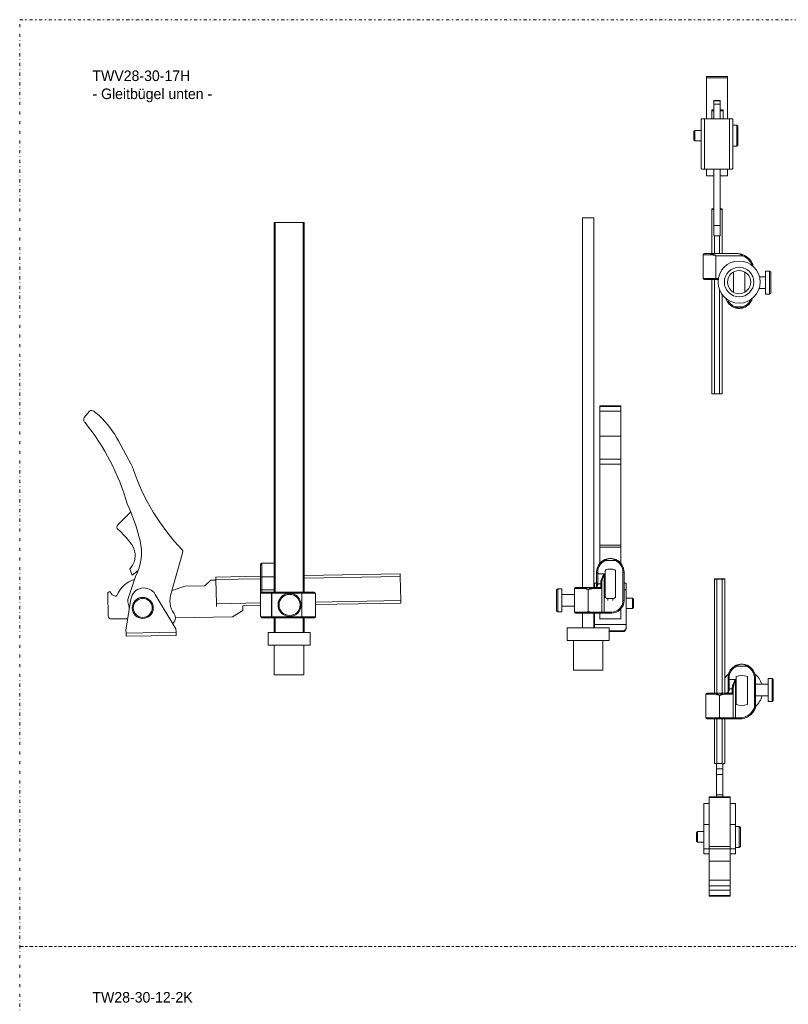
# Model space of a CAD drawing. Header units: millimetres. Extents: x -48 to 1376, y -71 to 1988.
# Tile 3 of 5: x -48 to 682, y 1053 to 1988. Entities that reach past the tile are written whole.
import ezdxf

# ---------------------------------------------------------------- set-up
doc = ezdxf.new("R2010")
doc.units = ezdxf.units.MM
doc.header["$MEASUREMENT"] = 0
doc.linetypes.add('DASHEDDOT', pattern=[9.2, 3, -3, 0.2, -3])
for name, color, linetype, true_color in [('Default', 7, 'Continuous', 0xffffff), ('sichtbar', 7, 'Continuous', 0xffffff), ('Tangente', 7, 'Continuous', 0xffffff)]:
    doc.layers.add(name, color=color, linetype=linetype, true_color=true_color)
doc.styles.add('VX Simplex Roman', font='txt', dxfattribs={"height": 0.2})

msp = doc.modelspace()

# ---------------------------------------------------------------- linework, layer by layer
at = {"layer": 'Default', "color": 7, "linetype": 'DASHEDDOT', "lineweight": 5, "true_color": 0xffffff}
for p, q in [((-48.22, 1987.57), (1375.63, 1987.57)), ((-48.22, -71.22), (-48.22, 1987.57)), ((-48.22, 1108.28), (1375.63, 1108.28)), ((1123.66, 1108.28), (-48.22, 1108.28))]:
    msp.add_line(p, q, dxfattribs=at)
at = {"layer": 'sichtbar', "color": 1, "linetype": 'Continuous', "lineweight": 5, "true_color": 0xff0000}
for p, q in [((623.83, 1933.67), (603.83, 1933.67)), ((603.83, 1933.67), (603.83, 1932.3)), ((603.83, 1932.3), (603.83, 1893.48)), ((623.83, 1932.3), (603.83, 1932.3)), ((623.83, 1933.67), (623.83, 1932.3)), ((623.83, 1932.3), (623.83, 1893.48)), ((616.83, 1910.8), (610.83, 1910.8)), ((610.83, 1910.8), (610.83, 1910.44)), ((610.83, 1910.44), (610.83, 1907.38)), ((610.83, 1907.38), (610.83, 1893.48)), ((616.83, 1910.8), (616.83, 1910.44)), ((616.83, 1910.44), (616.83, 1907.38)), ((616.83, 1907.38), (616.83, 1893.48)), ((608.83, 1902.01), (610.83, 1902.01)), ((608.83, 1902.01), (608.83, 1901.01)), ((608.83, 1901.01), (608.83, 1893.48)), ((616.83, 1902.01), (619.83, 1902.01)), ((619.83, 1902.01), (619.83, 1901.01)), ((619.83, 1901.01), (619.83, 1893.48)), ((598.83, 1893.48), (598.83, 1893.44)), ((628.83, 1893.48), (598.83, 1893.48)), ((598.83, 1893.44), (598.83, 1845.94)), ((625.83, 1893.38), (601.83, 1893.38)), ((628.83, 1893.48), (628.83, 1893.44)), ((628.83, 1893.44), (628.83, 1845.94)), ((632.53, 1887.56), (628.83, 1887.56)), ((632.53, 1887.56), (633.53, 1886.56)), ((632.53, 1887.56), (632.53, 1867.56)), ((592.83, 1882.56), (591.83, 1881.56)), ((591.83, 1881.56), (591.83, 1873.56)), ((598.83, 1882.56), (592.83, 1882.56)), ((592.83, 1882.56), (592.83, 1872.56)), ((633.53, 1886.56), (633.53, 1868.56)), ((591.83, 1873.56), (592.83, 1872.56)), ((598.83, 1872.56), (592.83, 1872.56)), ((633.53, 1868.56), (632.53, 1867.56)), ((632.53, 1867.56), (628.83, 1867.56)), ((625.83, 1845.89), (601.83, 1845.89)), ((603.83, 1845.89), (603.83, 1839.59)), ((610.83, 1845.89), (610.83, 1792.4)), ((616.83, 1845.89), (616.83, 1792.4)), ((623.83, 1845.89), (623.83, 1839.59)), ((603.83, 1839.59), (603.83, 1839.51)), ((610.83, 1839.51), (603.83, 1839.51)), ((623.83, 1839.51), (616.83, 1839.51)), ((623.83, 1839.59), (623.83, 1839.51)), ((608.83, 1808.02), (608.83, 1807.62)), ((608.83, 1807.62), (608.83, 1765.63)), ((618.83, 1808.02), (618.83, 1807.62)), ((618.83, 1807.62), (618.83, 1765.63)), ((193.25, 1444.57), (193.25, 1795.07)), ((193.25, 1795.07), (194.29, 1795.07)), ((194.29, 1795.07), (220.82, 1795.07)), ((194.29, 1444.57), (194.29, 1795.07)), ((220.82, 1444.57), (220.82, 1795.07)), ((220.82, 1795.07), (221.86, 1795.07)), ((221.86, 1444.57), (221.86, 1795.07)), ((486.22, 1448.95), (486.22, 1799.45)), ((486.22, 1799.45), (496.95, 1799.45)), ((496.95, 1448.95), (496.95, 1799.45)), ((610.83, 1792.4), (610.83, 1782.5)), ((616.83, 1792.4), (610.83, 1792.4)), ((616.83, 1792.4), (616.83, 1782.5)), ((616.83, 1782.5), (610.83, 1782.5)), ((601.83, 1765.63), (608.25, 1765.63)), ((632.83, 1765.63), (608.25, 1765.63)), ((600.83, 1764.63), (600.83, 1742.13)), ((629.46, 1729.03), (629.46, 1748.24)), ((640.19, 1748.23), (640.19, 1729.03)), ((647.83, 1753.83), (647.83, 1755.02)), ((659.83, 1749.12), (663.83, 1749.12)), ((659.83, 1749.12), (659.83, 1727.12)), ((663.83, 1749.12), (664.83, 1748.12)), ((663.83, 1727.12), (663.83, 1749.12)), ((664.83, 1728.12), (664.83, 1748.12)), ((601.83, 1741.13), (612.83, 1741.13)), ((608.83, 1741.13), (608.83, 1632.65)), ((612.83, 1741.13), (614.99, 1741.13)), ((659.83, 1743.62), (654.2, 1743.62)), ((659.83, 1732.62), (653.9, 1732.62)), ((618.83, 1726.63), (618.83, 1632.65)), ((659.83, 1727.12), (663.83, 1727.12)), ((664.83, 1728.12), (663.83, 1727.12)), ((616.33, 1632.6), (611.33, 1632.6)), ((18.04, 1616.26), (12.98, 1610.1)), ((27.56, 1611.85), (22.3, 1616.09)), ((502.58, 1621.13), (522.58, 1621.13)), ((502.58, 1620.47), (502.58, 1621.13)), ((502.58, 1616.23), (502.58, 1620.47)), ((502.58, 1620.47), (522.58, 1620.47)), ((502.58, 1592.44), (502.58, 1616.23)), ((502.58, 1616.23), (522.58, 1616.23)), ((522.58, 1620.47), (522.58, 1621.13)), ((522.58, 1616.23), (522.58, 1620.47)), ((522.58, 1592.44), (522.58, 1616.23)), ((502.58, 1570.74), (502.58, 1592.44)), ((522.58, 1570.74), (522.58, 1592.44)), ((57.32, 1566.35), (45.53, 1588.06)), ((502.58, 1565.9), (502.58, 1570.74)), ((522.58, 1565.9), (522.58, 1570.74)), ((502.58, 1488.91), (502.58, 1565.9)), ((522.58, 1488.91), (522.58, 1565.9)), ((57.23, 1520.67), (45.04, 1508.33)), ((502.58, 1486.99), (502.58, 1488.91)), ((502.58, 1471.78), (502.58, 1486.99)), ((522.58, 1486.99), (522.58, 1488.91)), ((522.58, 1471.78), (522.58, 1486.99)), ((95.12, 1441.23), (106.6, 1482.61)), ((180.55, 1459.09), (180.55, 1470.45)), ((181.1, 1471.82), (181.02, 1471.73)), ((181.79, 1472.09), (193.25, 1472.09)), ((61.87, 1459.42), (54.88, 1438.53)), ((56.33, 1466.5), (58.64, 1460.66)), ((58.64, 1460.66), (64.4, 1465.14)), ((180.55, 1459.56), (138.12, 1458.82)), ((138.17, 1456.32), (138.12, 1458.82)), ((180.55, 1446.57), (180.55, 1459.09)), ((313.1, 1461.87), (221.86, 1460.28)), ((313.14, 1459.37), (313.1, 1461.87)), ((313.54, 1436.49), (313.14, 1459.37)), ((499.58, 1461.95), (499.58, 1463.47)), ((499.58, 1451.68), (499.58, 1461.95)), ((507.58, 1440.87), (507.58, 1463.76)), ((510.08, 1466.26), (515.08, 1466.26)), ((517.58, 1440.87), (517.58, 1463.76)), ((525.58, 1463.47), (525.58, 1436.45)), ((108.66, 1450.23), (96.46, 1446.03)), ((127.71, 1450.56), (108.66, 1450.23)), ((133.17, 1455.84), (127.71, 1450.56)), ((138.17, 1455.84), (133.17, 1455.84)), ((138.17, 1456.32), (138.57, 1433.44)), ((478.58, 1425.45), (478.58, 1447.95)), ((486.78, 1448.95), (479.58, 1448.95)), ((486.78, 1448.95), (496.38, 1448.95)), ((503.58, 1448.95), (496.38, 1448.95)), ((497.58, 1452.83), (499.58, 1452.83)), ((497.58, 1448.95), (497.58, 1452.83)), ((499.58, 1450.95), (499.58, 1451.68)), ((504.58, 1453.29), (504.58, 1451.68)), ((504.58, 1451.68), (504.58, 1447.95)), ((504.58, 1425.45), (504.58, 1447.95)), ((525.58, 1452.83), (527.58, 1452.83)), ((527.58, 1446.76), (527.58, 1452.83)), ((611.33, 1457.14), (611.33, 1456.74)), ((611.33, 1456.74), (611.33, 1348.66)), ((618.83, 1457.19), (613.83, 1457.19)), ((618.83, 1456.7), (613.83, 1456.7)), ((621.33, 1457.14), (621.33, 1456.74)), ((621.33, 1456.74), (621.33, 1348.66)), ((35.38, 1442.95), (35.75, 1421.96)), ((39.64, 1441.97), (37.45, 1444.99)), ((42.63, 1440.64), (39.64, 1441.97)), ((100.19, 1409.51), (80.44, 1442.38)), ((180.55, 1443.57), (180.55, 1446.57)), ((180.55, 1443.57), (180.55, 1422.07)), ((191.17, 1444.57), (181.55, 1444.57)), ((219.58, 1444.57), (191.17, 1444.57)), ((230.58, 1444.57), (219.58, 1444.57)), ((232.58, 1442.62), (232.58, 1442.59)), ((232.58, 1421.3), (232.58, 1442.59)), ((462.58, 1447.69), (461.58, 1446.69)), ((461.58, 1446.69), (461.58, 1436.7)), ((466.58, 1447.69), (462.58, 1447.69)), ((462.58, 1447.69), (462.58, 1436.7)), ((466.58, 1436.7), (466.58, 1447.69)), ((466.58, 1442.2), (478.58, 1442.2)), ((507.58, 1438.98), (507.58, 1440.87)), ((517.58, 1438.98), (517.58, 1440.87)), ((527.58, 1413.89), (527.58, 1446.76)), ((527.58, 1438.84), (533.58, 1438.84)), ((533.58, 1438.84), (534.58, 1437.84)), ((533.58, 1433.84), (533.58, 1438.84)), ((57.38, 1437.9), (52.7, 1408.38)), ((54.68, 1434.14), (55.64, 1430.11)), ((95.06, 1430.77), (94.99, 1431.04)), ((138.57, 1433.44), (138.61, 1430.99)), ((163.68, 1431.37), (180.55, 1431.67)), ((163.68, 1426.96), (163.68, 1431.42)), ((232.58, 1432.58), (313.58, 1433.99)), ((313.54, 1436.49), (313.58, 1433.99)), ((461.58, 1436.7), (461.58, 1426.7)), ((462.58, 1436.7), (462.58, 1425.7)), ((466.58, 1425.7), (466.58, 1436.7)), ((466.58, 1431.2), (478.58, 1431.2)), ((510.08, 1438.37), (515.08, 1438.37)), ((533.58, 1428.84), (533.58, 1433.84)), ((533.58, 1428.84), (534.58, 1429.84)), ((534.58, 1433.84), (534.58, 1437.84)), ((534.58, 1429.84), (534.58, 1433.84)), ((99.57, 1420.07), (153.78, 1421.02)), ((153.78, 1421.02), (163.68, 1426.96)), ((191.17, 1420.07), (182.55, 1420.07)), ((219.58, 1420.07), (191.17, 1420.07)), ((193.25, 1406.07), (193.25, 1420.07)), ((194.29, 1406.07), (194.29, 1420.07)), ((230.94, 1420.07), (219.58, 1420.07)), ((220.82, 1406.07), (220.82, 1420.07)), ((221.86, 1406.07), (221.86, 1420.07)), ((462.58, 1425.7), (461.58, 1426.7)), ((466.58, 1425.7), (462.58, 1425.7)), ((487.71, 1424.45), (479.58, 1424.45)), ((486.22, 1410.45), (486.22, 1424.45)), ((487.71, 1424.45), (495.46, 1424.45)), ((503.58, 1424.45), (495.46, 1424.45)), ((496.95, 1410.45), (496.95, 1424.45)), ((496.95, 1423.84), (497.58, 1423.84)), ((497.58, 1413.89), (497.58, 1424.45)), ((502.58, 1419.02), (502.58, 1424.45)), ((506.58, 1424.45), (503.58, 1424.45)), ((513.58, 1424.45), (506.58, 1424.45)), ((515.58, 1424.45), (515.58, 1424.62)), ((522.58, 1419.02), (522.58, 1428.51)), ((527.58, 1428.84), (533.58, 1428.84)), ((38.8, 1419.01), (54.43, 1419.28)), ((97.14, 1414.58), (97.32, 1414.64)), ((497.58, 1410.85), (497.58, 1413.89)), ((497.58, 1413.89), (527.58, 1413.89)), ((497.58, 1410.45), (497.58, 1410.85)), ((502.58, 1418.96), (502.58, 1419.02)), ((502.58, 1419.02), (522.58, 1419.02)), ((522.58, 1418.96), (522.58, 1419.02)), ((527.58, 1410.85), (527.58, 1413.89)), ((527.58, 1410.03), (527.58, 1410.85)), ((52.7, 1408.38), (52.75, 1405.64)), ((52.75, 1405.64), (52.8, 1402.64)), ((52.8, 1402.64), (100.3, 1403.47)), ((100.24, 1406.47), (100.19, 1409.51)), ((100.24, 1406.47), (100.3, 1403.47)), ((187.55, 1406.07), (187.55, 1394.07)), ((187.55, 1406.07), (227.55, 1406.07)), ((227.55, 1406.07), (227.55, 1394.07)), ((471.58, 1410.45), (471.58, 1398.45)), ((471.58, 1410.45), (491.58, 1410.45)), ((491.58, 1410.45), (511.58, 1410.45)), ((511.58, 1410.45), (511.58, 1398.45)), ((511.58, 1407.85), (524.58, 1407.85)), ((511.58, 1407.03), (524.58, 1407.03)), ((187.55, 1394.07), (227.55, 1394.07)), ((193.55, 1394.07), (193.55, 1366.07)), ((221.55, 1394.07), (221.55, 1366.07)), ((471.58, 1398.45), (491.58, 1398.45)), ((477.58, 1398.45), (477.58, 1370.45)), ((491.58, 1398.45), (511.58, 1398.45)), ((505.58, 1398.45), (505.58, 1370.45)), ((193.55, 1366.07), (221.55, 1366.07)), ((477.58, 1370.45), (491.58, 1370.45)), ((491.58, 1370.45), (505.58, 1370.45)), ((631.96, 1364.42), (631.96, 1337.89)), ((642.69, 1337.89), (642.69, 1364.42)), ((624.33, 1361.66), (624.33, 1363.18)), ((624.33, 1352.14), (624.33, 1361.66)), ((650.33, 1363.18), (650.33, 1334.77)), ((662.33, 1357.17), (650.33, 1357.17)), ((662.33, 1362.67), (662.33, 1340.67)), ((662.33, 1362.67), (666.33, 1362.67)), ((666.33, 1340.67), (666.33, 1362.67)), ((667.33, 1361.67), (666.33, 1362.67)), ((667.33, 1341.67), (667.33, 1361.67)), ((603.33, 1325.16), (603.33, 1347.66)), ((611.53, 1348.66), (604.33, 1348.66)), ((621.13, 1348.66), (611.53, 1348.66)), ((628.33, 1348.66), (621.13, 1348.66)), ((624.33, 1350.66), (624.33, 1352.14)), ((629.33, 1352.99), (629.33, 1352.14)), ((629.33, 1352.14), (629.33, 1347.66)), ((629.33, 1325.16), (629.33, 1347.66)), ((662.33, 1346.17), (650.33, 1346.17)), ((662.33, 1340.67), (666.33, 1340.67)), ((666.33, 1340.67), (667.33, 1341.67)), ((612.45, 1324.16), (604.33, 1324.16)), ((611.33, 1324.16), (611.33, 1281.77)), ((620.2, 1324.16), (612.45, 1324.16)), ((628.33, 1324.16), (620.2, 1324.16)), ((621.33, 1324.16), (621.33, 1281.77)), ((631.33, 1324.16), (628.33, 1324.16)), ((635.33, 1324.16), (631.33, 1324.16)), ((613.33, 1281.73), (613.33, 1276.78)), ((618.83, 1281.73), (613.83, 1281.73)), ((619.33, 1281.73), (619.33, 1276.78)), ((613.33, 1276.78), (613.33, 1271.31)), ((619.33, 1276.78), (613.33, 1276.78)), ((613.33, 1271.31), (613.33, 1252.26)), ((619.33, 1271.31), (613.33, 1271.31)), ((619.33, 1276.78), (619.33, 1271.31)), ((619.33, 1271.31), (619.33, 1252.26)), ((613.33, 1252.26), (613.33, 1250.28)), ((619.33, 1252.26), (613.33, 1252.26)), ((619.33, 1252.26), (619.33, 1250.28)), ((601.33, 1243.85), (601.33, 1243.79)), ((601.33, 1243.79), (601.33, 1224.04)), ((606.33, 1243.79), (601.33, 1243.79)), ((606.33, 1243.9), (604.33, 1243.9)), ((626.33, 1250.28), (606.33, 1250.28)), ((606.33, 1250.28), (606.33, 1249.72)), ((606.33, 1249.72), (606.33, 1203.03)), ((626.33, 1250.28), (626.33, 1249.72)), ((626.33, 1249.72), (626.33, 1203.03)), ((628.33, 1243.9), (626.33, 1243.9)), ((631.33, 1243.79), (626.33, 1243.79)), ((631.33, 1243.85), (631.33, 1243.79)), ((631.33, 1243.79), (631.33, 1224.04)), ((601.33, 1224.04), (601.33, 1200.98)), ((631.33, 1224.04), (631.33, 1200.98)), ((594.33, 1216.23), (595.33, 1217.23)), ((594.33, 1216.23), (594.33, 1208.23)), ((595.33, 1217.23), (595.33, 1207.23)), ((601.33, 1217.23), (595.33, 1217.23)), ((635.03, 1222.23), (631.33, 1222.23)), ((635.03, 1222.23), (635.03, 1202.23)), ((636.03, 1221.23), (635.03, 1222.23)), ((636.03, 1221.23), (636.03, 1203.23)), ((595.33, 1207.23), (594.33, 1208.23)), ((601.33, 1207.23), (595.33, 1207.23)), ((601.33, 1200.98), (601.33, 1196.31)), ((606.33, 1196.31), (601.33, 1196.31)), ((606.33, 1203.03), (606.33, 1200.92)), ((606.33, 1200.92), (606.33, 1189.14)), ((626.33, 1203.03), (626.33, 1200.92)), ((626.33, 1200.92), (626.33, 1189.14)), ((631.33, 1196.31), (626.33, 1196.31)), ((635.03, 1202.23), (631.33, 1202.23)), ((631.33, 1200.98), (631.33, 1196.31)), ((635.03, 1202.23), (636.03, 1203.23)), ((606.33, 1189.14), (606.33, 1171.16)), ((626.33, 1189.14), (626.33, 1171.16)), ((606.33, 1171.16), (606.33, 1165.9)), ((626.33, 1171.16), (606.33, 1171.16)), ((626.33, 1171.16), (626.33, 1165.9)), ((606.33, 1165.9), (606.33, 1161.65)), ((626.33, 1165.9), (606.33, 1165.9)), ((606.33, 1161.65), (606.33, 1156.59)), ((626.33, 1161.65), (606.33, 1161.65)), ((626.33, 1165.9), (626.33, 1161.65)), ((626.33, 1161.65), (626.33, 1156.59)), ((606.33, 1156.59), (606.33, 1156.12)), ((626.33, 1156.59), (606.33, 1156.59)), ((626.33, 1156.12), (606.33, 1156.12)), ((626.33, 1156.59), (626.33, 1156.12))]:
    msp.add_line(p, q, dxfattribs=at)
for centre, radius in [((634.83, 1738.63), 20), ((634.83, 1738.63), 14), ((634.83, 1738.63), 11), ((68.62, 1429.46), 10), ((208.07, 1432.32), 11), ((208.07, 1432.32), 10), ((68.62, 1429.46), 9)]:
    msp.add_circle(centre, radius, dxfattribs=at)
for centre, radius, start, end in [((598.84, 1893.44), 0.0106, 180, 267.44948), ((600.21, 1924.13), 30.73, 267.44948, 268.91992), ((601.12, 1972.74), 79.35, 268.91992, 269.56304), ((601.83, 2065.28), 171.89, 269.56304, 270), ((625.83, 2065.28), 171.89, 270, 270.46425), ((626.64, 1965), 71.61, 270.46425, 271.18351), ((627.59, 1919.28), 25.88, 271.18351, 272.75305), ((598.84, 1845.94), 0.0106, 180, 267.44948), ((600.21, 1876.64), 30.73, 267.44948, 268.91992), ((601.12, 1925.24), 79.35, 268.91992, 269.56304), ((601.83, 2017.78), 171.89, 269.56304, 270), ((625.83, 2017.78), 171.89, 270, 270.46425), ((626.64, 1917.51), 71.61, 270.46425, 271.18351), ((627.59, 1871.79), 25.88, 271.18351, 272.75305), ((609.69, 1791.94), 16.1, 91.36703, 93.08464), ((609.69, 1823.7), 16.1, 266.91536, 268.63297), ((610.39, 1762.99), 45.07, 90.64141, 91.36703), ((610.39, 1852.66), 45.07, 268.63297, 269.35859), ((611.27, 1683.96), 124.11, 90.20411, 90.64141), ((611.27, 1931.69), 124.11, 269.35859, 269.79589), ((616.39, 1683.96), 124.11, 89.35859, 89.79589), ((616.39, 1931.69), 124.11, 270.20411, 270.64141), ((617.27, 1762.99), 45.07, 88.63297, 89.35859), ((617.27, 1852.66), 45.07, 270.64141, 271.36703), ((617.96, 1791.94), 16.1, 86.91536, 88.63297), ((617.96, 1823.7), 16.1, 271.36703, 273.08464), ((601.83, 1764.63), 1, 90, 180), ((632.83, 1749.64), 15.99, 79.48026, 90.00108), ((632.82, 1749.61), 16.02, 68.96958, 79.48026), ((632.83, 1749.63), 16, 21.03947, 68.96053), ((646.83, 1755.02), 1, 0, 21.03947), ((601.83, 1742.13), 1, 180, 270), ((634.81, 1726.6), 12.98, 196.0067, 223.6097), ((634.81, 1726.61), 13.02, 316.41754, 343.95689), ((634.82, 1726.61), 13, 223.6097, 251.19602), ((634.84, 1726.64), 13.03, 251.19299, 260.58863), ((634.83, 1726.6), 12.99, 260.58863, 269.9978), ((634.83, 1726.68), 13.08, 270.00127, 279.39782), ((634.85, 1726.56), 12.95, 279.39782, 288.84008), ((634.84, 1726.59), 12.98, 288.84179, 316.41754), ((609.9, 1655.47), 22.85, 267.3095, 268.85167), ((610.68, 1694.4), 61.79, 268.85167, 269.54478), ((611.33, 1775.85), 143.25, 269.54478, 270), ((616.33, 1775.85), 143.25, 270, 270.45522), ((616.98, 1694.4), 61.79, 270.45522, 271.14833), ((617.76, 1655.47), 22.85, 271.14833, 272.6905), ((20.02, 1612.49), 4.26, 57.7007, 117.63956), ((16.11, 1608.31), 3.6, 150.13376, 190.61331), ((16.79, 1608.44), 4.29, 190.61331, 227.55256), ((-42.4, 1540.31), 100.06, 28.50283, 45.64256), ((-153.95, 1469.41), 215.93, 15.81604, 38.98956), ((30.08, 1551.56), 31, 18.73947, 28.50003), ((256.54, 1628.39), 208.14, 198.73947, 223.72363), ((-100.48, 1454.31), 171.1, 13.12949, 25.60905), ((47.17, 1506.22), 3, 135.34198, 228.31602), ((-12.91, 1438.75), 87.35, 42.70535, 48.31602), ((-15.67, 1436.2), 91.1, 37.21158, 42.70535), ((0.61, 1448.56), 70.66, 35.45207, 37.21158), ((42.24, 1478.21), 19.56, 32.1072, 35.45207), ((44.38, 1479.55), 17.03, 28.64655, 32.1072), ((44.96, 1479.87), 16.37, 25.11627, 28.64655), ((43.03, 1478.96), 18.51, 18.02567, 25.11627), ((18.53, 1482.07), 48.9, 332.41395, 13.125), ((43.57, 1479.13), 17.94, 10.82369, 18.02567), ((43.53, 1479.13), 17.98, 343.12238, 10.82369), ((104.67, 1483.15), 2, 344.5, 43.72363), ((512.6, 1463.42), 13.05, 101.77151, 113.51155), ((512.59, 1463.46), 13.01, 90.01233, 101.77151), ((512.58, 1463.42), 13.05, 78.23556, 89.99666), ((512.6, 1463.51), 12.96, 66.43358, 78.23556), ((43.49, 1479.14), 18.02, 315.4569, 343.12238), ((182.65, 1470.43), 2.1, 166.02693, 179.58213), ((182.51, 1470.47), 1.95, 151.96279, 166.02693), ((182.6, 1470.42), 2.06, 147.69396, 151.96279), ((182.56, 1470.45), 2.01, 143.37145, 147.69396), ((184.03, 1469.36), 3.83, 141.66825, 143.37145), ((181.79, 1471.09), 1, 90, 133.20339), ((512.6, 1463.47), 13.01, 146.78333, 180), ((512.57, 1463.49), 12.98, 113.51587, 146.78333), ((512.59, 1463.48), 12.99, 33.19971, 66.42192), ((512.57, 1463.47), 13.01, 0, 33.19971), ((510.08, 1463.76), 2.5, 89.9851, 180), ((515.08, 1463.76), 2.5, 0, 90.0149), ((67.72, 1431.71), 25.56, 105.61928, 158.25397), ((69.73, 1435.94), 12.5, 31, 171), ((479.58, 1447.95), 1, 90, 180), ((497.58, 1450.94), 1.99, 270.04038, 315.02323), ((497.55, 1450.97), 2.03, 315.02323, 359.47703), ((503.58, 1447.95), 1, 0, 90), ((612.4, 1434.32), 22.85, 91.14833, 92.6905), ((612.4, 1479.57), 22.85, 267.3095, 268.85167), ((613.18, 1395.39), 61.79, 90.45522, 91.14833), ((613.18, 1518.49), 61.79, 268.85167, 269.54478), ((613.83, 1313.94), 143.25, 90, 90.45522), ((613.83, 1599.94), 143.25, 269.54478, 270), ((618.83, 1313.94), 143.25, 89.54478, 90), ((618.83, 1599.94), 143.25, 270, 270.45522), ((619.48, 1395.39), 61.79, 88.85167, 89.54478), ((619.48, 1518.49), 61.79, 270.45522, 271.14833), ((620.26, 1434.32), 22.85, 87.3095, 88.85167), ((620.26, 1479.57), 22.85, 271.14833, 272.6905), ((37.38, 1442.99), 2, 88.06341, 181), ((43.04, 1441.55), 1, 246, 338.25397), ((114.4, 1435.88), 20, 164.5, 194.00742), ((181.55, 1443.57), 1, 90, 180), ((230.57, 1442.52), 2.04, 45.70712, 89.73006), ((230.65, 1442.6), 1.93, 0.38015, 45.70712), ((510.08, 1440.87), 2.5, 180, 270.0149), ((515.08, 1440.87), 2.5, 269.9851, 0), ((62.46, 1435.99), 8, 161.5, 193.37852), ((68.62, 1429.46), 13, 177.14517, 188.073), ((114.4, 1435.88), 20, 194.79864, 204.67941), ((513.58, 1436.45), 12, 270, 0), ((38.75, 1422.01), 3, 181, 271), ((103.49, 1430.87), 8, 204.67941, 221.83726), ((91.57, 1420.2), 8, 315.98152, 41.83726), ((182.53, 1422.07), 1.98, 180.00134, 225), ((182.58, 1422.11), 2.05, 225, 269.19941), ((230.92, 1422.16), 2.1, 270.45217, 283.98366), ((230.95, 1422.05), 1.98, 283.98366, 297.92869), ((230.96, 1422.04), 1.97, 297.92869, 302.36581), ((230.96, 1422.03), 1.96, 302.36581, 306.81514), ((229.49, 1423.99), 4.4, 306.81514, 308.28912), ((231.58, 1421.3), 1, 316.79628, 0), ((479.58, 1425.45), 1, 180, 270), ((503.58, 1425.45), 1, 270, 0), ((500.58, 1410.85), 3, 180, 187.77899), ((524.58, 1410.85), 3, 269.9851, 0), ((524.58, 1410.03), 3, 269.9851, 0), ((637.31, 1363.2), 12.98, 113.51595, 146.78334), ((637.35, 1363.11), 13.08, 101.77152, 113.5006), ((637.33, 1363.19), 12.99, 90.00322, 101.77152), ((637.33, 1363.11), 13.07, 78.23546, 89.98817), ((637.35, 1363.24), 12.95, 66.42448, 78.23546), ((637.33, 1363.19), 12.99, 33.19997, 66.42208), ((637.33, 1351.16), 20, 128.66893, 143.1301), ((637.34, 1363.18), 13.01, 146.78334, 180), ((637.33, 1351.16), 14.31, 67.97457, 112.01952), ((637.32, 1363.18), 13.01, 0, 33.19997), ((637.33, 1351.16), 20, 17.49509, 51.34129), ((604.33, 1347.66), 1, 90, 180), ((622.33, 1350.64), 1.99, 270.04534, 315.0263), ((622.3, 1350.68), 2.03, 315.0263, 359.47239), ((628.33, 1347.66), 1, 0, 90), ((637.33, 1351.16), 20, 310.5416, 345.55941), ((637.33, 1351.16), 14.31, 247.98048, 292.02543), ((635.33, 1340.16), 16, 270, 338.96053), ((649.33, 1334.77), 1, 338.96053, 0), ((604.33, 1325.16), 1, 180, 270), ((628.33, 1325.16), 1, 270, 0), ((612.4, 1304.59), 22.85, 267.3095, 268.85167), ((613.18, 1343.52), 61.79, 268.85167, 269.54478), ((613.83, 1424.97), 143.25, 269.54478, 270), ((618.83, 1424.97), 143.25, 270, 270.45522), ((619.48, 1343.52), 61.79, 270.45522, 271.14833), ((620.26, 1304.59), 22.85, 271.14833, 272.6905), ((601.34, 1243.85), 0.0106, 92.55052, 180), ((602.71, 1213.15), 30.73, 91.08008, 92.55052), ((603.62, 1164.55), 79.35, 90.43696, 91.08008), ((604.33, 1072), 171.89, 90, 90.43696), ((628.33, 1072.01), 171.89, 89.53575, 90), ((629.14, 1172.28), 71.61, 88.81649, 89.53575), ((629.9, 1208.87), 35.02, 88.16715, 88.81649), ((630.79, 1236.65), 7.23, 86.7378, 88.16715), ((631.07, 1241.7), 2.17, 83.23618, 86.7378)]:
    msp.add_arc(centre, radius, start, end, dxfattribs=at)
at = {"layer": 'Tangente', "color": 6, "linetype": 'Continuous', "lineweight": 5, "true_color": 0xff00ff}
for p, q in [((616.83, 1910.8), (610.83, 1910.8)), ((616.83, 1910.44), (610.83, 1910.44)), ((616.83, 1907.38), (610.83, 1907.38)), ((610.83, 1901.01), (608.83, 1901.01)), ((619.83, 1901.01), (616.83, 1901.01)), ((601.83, 1893.38), (601.83, 1845.89)), ((625.83, 1893.38), (625.83, 1845.89)), ((610.83, 1839.59), (603.83, 1839.59)), ((623.83, 1839.59), (616.83, 1839.59)), ((611.33, 1782.5), (611.33, 1765.63)), ((616.33, 1782.5), (616.33, 1765.63)), ((600.83, 1764.63), (607.83, 1764.63)), ((638.21, 1763.63), (612.83, 1763.63)), ((612.83, 1763.63), (612.83, 1742.13)), ((638.57, 1764.57), (638.21, 1763.63)), ((647.76, 1755.38), (646.83, 1755.02)), ((646.83, 1754.63), (646.83, 1755.02)), ((646.83, 1755.02), (647.83, 1755.02)), ((600.83, 1742.13), (612.83, 1742.13)), ((611.33, 1741.13), (611.33, 1632.6)), ((612.83, 1742.13), (615.14, 1742.13)), ((612.83, 1742.13), (612.83, 1741.13)), ((616.33, 1731.03), (616.33, 1632.6)), ((630.96, 1715.25), (630.63, 1714.3)), ((638.71, 1715.25), (630.96, 1715.25)), ((634.83, 1713.96), (634.83, 1713.61)), ((638.71, 1715.25), (639.03, 1714.3)), ((502.58, 1592.44), (522.58, 1592.44)), ((502.58, 1570.74), (522.58, 1570.74)), ((502.58, 1565.9), (522.58, 1565.9)), ((502.58, 1488.91), (522.58, 1488.91)), ((502.58, 1486.99), (522.58, 1486.99)), ((181.55, 1459.09), (181.55, 1471.4)), ((507.39, 1475.39), (507.79, 1474.47)), ((507.79, 1474.47), (517.39, 1474.47)), ((517.79, 1475.39), (517.39, 1474.47)), ((181.55, 1459.09), (180.55, 1459.09)), ((181.55, 1446.57), (181.55, 1459.09)), ((181.55, 1459.09), (193.25, 1459.09)), ((313.14, 1459.37), (221.86, 1457.78)), ((499.58, 1463.47), (500.58, 1463.47)), ((499.58, 1461.95), (500.58, 1461.95)), ((500.58, 1461.95), (500.58, 1463.47)), ((500.58, 1452.42), (500.58, 1461.95)), ((500.58, 1461.95), (506.58, 1461.95)), ((506.58, 1425.45), (506.58, 1461.95)), ((524.58, 1463.47), (524.58, 1436.45)), ((525.58, 1463.47), (524.58, 1463.47)), ((180.55, 1457.06), (138.17, 1456.32)), ((486.38, 1447.95), (478.58, 1447.95)), ((504.58, 1447.95), (496.78, 1447.95)), ((500.58, 1451.73), (500.58, 1452.42)), ((500.58, 1452.42), (503.58, 1452.42)), ((503.58, 1453.91), (503.58, 1452.42)), ((503.58, 1452.42), (503.58, 1448.95)), ((613.83, 1456.7), (613.83, 1348.66)), ((618.83, 1456.7), (618.83, 1348.66)), ((181.55, 1446.57), (180.55, 1446.57)), ((190.81, 1443.57), (180.55, 1443.57)), ((181.55, 1444.57), (181.55, 1446.57)), ((181.55, 1446.57), (193.25, 1446.57)), ((190.81, 1443.57), (190.81, 1421.07)), ((190.81, 1443.57), (191.17, 1443.57)), ((191.17, 1444.57), (191.17, 1443.57)), ((191.17, 1443.57), (191.17, 1421.07)), ((219.58, 1443.57), (191.17, 1443.57)), ((219.58, 1444.57), (219.58, 1443.57)), ((219.58, 1421.07), (219.58, 1443.57)), ((231.5, 1443.57), (219.58, 1443.57)), ((491.58, 1447), (491.58, 1446.97)), ((491.58, 1425.68), (491.58, 1446.97)), ((525.58, 1446.76), (527.58, 1446.76)), ((138.57, 1433.44), (180.55, 1434.17)), ((232.58, 1435.08), (313.54, 1436.49)), ((510.08, 1436.48), (510.08, 1438.37)), ((515.08, 1436.48), (515.08, 1438.37)), ((525.58, 1436.45), (524.58, 1436.45)), ((190.81, 1421.07), (181.62, 1421.07)), ((190.81, 1421.07), (191.17, 1421.07)), ((219.58, 1421.07), (191.17, 1421.07)), ((191.17, 1420.07), (191.17, 1421.07)), ((231.88, 1421.07), (219.58, 1421.07)), ((219.58, 1420.07), (219.58, 1421.07)), ((487.38, 1425.45), (478.58, 1425.45)), ((491.58, 1424.91), (491.58, 1425.68)), ((504.58, 1425.45), (495.78, 1425.45)), ((506.58, 1425.45), (504.58, 1425.45)), ((513.58, 1425.45), (506.58, 1425.45)), ((506.58, 1424.45), (506.58, 1425.45)), ((513.58, 1424.45), (513.58, 1425.45)), ((52.75, 1405.64), (100.24, 1406.47)), ((524.58, 1407.03), (524.58, 1407.85)), ((632.53, 1374.18), (632.13, 1375.1)), ((642.13, 1374.18), (632.53, 1374.18)), ((642.13, 1374.18), (642.53, 1375.1)), ((625.33, 1363.18), (624.33, 1363.18)), ((625.33, 1361.66), (624.33, 1361.66)), ((625.33, 1361.66), (625.33, 1363.18)), ((631.33, 1361.66), (625.33, 1361.66)), ((625.33, 1352.82), (625.33, 1361.66)), ((631.33, 1325.16), (631.33, 1361.66)), ((649.33, 1363.18), (649.33, 1334.77)), ((649.33, 1363.18), (650.33, 1363.18)), ((611.13, 1347.66), (603.33, 1347.66)), ((616.33, 1346.68), (616.33, 1346.71)), ((616.33, 1325.39), (616.33, 1346.68)), ((629.33, 1347.66), (621.52, 1347.66)), ((628.33, 1352.82), (625.33, 1352.82)), ((625.33, 1351.44), (625.33, 1352.82)), ((628.33, 1353.61), (628.33, 1352.82)), ((628.33, 1352.82), (628.33, 1348.66)), ((649.33, 1334.77), (650.26, 1334.41)), ((649.33, 1334.77), (650.33, 1334.77)), ((612.13, 1325.16), (603.33, 1325.16)), ((613.83, 1324.16), (613.83, 1281.73)), ((616.33, 1325.39), (616.33, 1324.62)), ((618.83, 1324.16), (618.83, 1281.73)), ((629.33, 1325.16), (620.52, 1325.16)), ((631.33, 1325.16), (629.33, 1325.16)), ((635.33, 1325.16), (631.33, 1325.16)), ((631.33, 1325.16), (631.33, 1324.16)), ((635.33, 1325.16), (635.33, 1324.16)), ((626.33, 1249.72), (606.33, 1249.72)), ((606.33, 1224.04), (601.33, 1224.04)), ((631.33, 1224.04), (626.33, 1224.04)), ((606.33, 1200.98), (601.33, 1200.98)), ((626.33, 1203.03), (606.33, 1203.03)), ((626.33, 1200.92), (606.33, 1200.92)), ((631.33, 1200.98), (626.33, 1200.98)), ((626.33, 1189.14), (606.33, 1189.14))]:
    msp.add_line(p, q, dxfattribs=at)
for centre, radius, start, end in [((608.46, 1765.18), 0.524, 127.98325, 150.20455), ((608.25, 1765.45), 0.184, 90, 127.98325), ((608.21, 1762.5), 3.13, 73.39982, 89.30999), ((632.83, 1758.13), 7.5, 79.49779, 89.9993), ((610.22, 1764.63), 2.39, 168.02539, 180), ((607.77, 1757.08), 7.56, 82.12255, 89.58502), ((608.94, 1764.9), 1.08, 150.20455, 168.02539), ((606.36, 1746.86), 17.87, 77.27162, 82.12255), ((606.56, 1756.98), 8.89, 63.97505, 73.39982), ((604.32, 1737.81), 27.14, 75.41538, 77.27162), ((604.07, 1751.88), 14.57, 60.47916, 63.97505), ((584.52, 1661.74), 105.75, 74.47495, 75.41538), ((580.86, 1710.89), 61.67, 58.78022, 60.47916), ((632.69, 1757.38), 8.27, 69.49553, 79.49779), ((632.4, 1756.6), 9.1, 60.46756, 69.49553), ((631.3, 1754.67), 11.32, 52.37544, 60.46756), ((632.83, 1749.63), 15, 21.03947, 68.96053), ((634.82, 1726.6), 11.99, 202.68343, 251.20456), ((634.84, 1726.59), 11.98, 313.08827, 337.34323), ((635.4, 1721.74), 7.87, 235.60178, 251.65792), ((634.83, 1720.02), 6.06, 251.65792, 269.96898), ((634.82, 1720.08), 6.12, 270.10195, 288.312), ((634.27, 1721.74), 7.86, 288.312, 304.36233), ((634.83, 1726.6), 12, 288.84803, 313.08827), ((512.73, 1469.74), 6.75, 101.7892, 112.88058), ((512.59, 1470.4), 6.08, 90.09469, 101.7892), ((512.58, 1470.39), 6.08, 78.26901, 89.97169), ((512.44, 1469.74), 6.75, 67.16754, 78.26901), ((181.47, 1470.45), 0.911, 133.42945, 180), ((181.55, 1470.36), 1.04, 90, 133.42945), ((182.79, 1471.39), 1.24, 166.7046, 179.51838), ((182.67, 1471.41), 1.11, 153.20428, 166.7046), ((183.47, 1471.01), 2.01, 147.79543, 153.20428), ((181.79, 1472.07), 0.0209, 92.60411, 147.79543), ((512.6, 1463.47), 12.01, 146.78545, 180.00483), ((512.57, 1463.49), 11.98, 113.51506, 146.78545), ((514.33, 1466.96), 9.96, 122.58284, 131.06239), ((513.07, 1468.94), 7.62, 112.88058, 122.58284), ((512.12, 1468.97), 7.59, 57.39758, 67.16754), ((510.91, 1467.07), 9.84, 48.81898, 57.39758), ((512.59, 1463.48), 11.99, 33.19875, 66.41932), ((512.57, 1463.47), 12.01, 0.00152, 33.19875), ((528.18, 1447.97), 25.53, 157.27505, 160.03314), ((531.45, 1446.6), 29.07, 154.63941, 157.27505), ((548.51, 1446.34), 44.65, 165.45519, 167.16865), ((657.7, 1386.76), 168.79, 153.54561, 154.63941), ((545.08, 1447.23), 41.1, 163.63966, 165.45519), ((755.37, 1385.5), 260.27, 162.91822, 163.63966), ((488.88, 1447.95), 2.49, 169.68356, 180), ((486.36, 1440.19), 7.76, 82.42835, 89.85157), ((487.69, 1448.16), 1.29, 155.33835, 169.68356), ((487.1, 1448.44), 0.636, 133.11467, 155.33835), ((486.78, 1448.77), 0.175, 90, 133.11467), ((486.77, 1445.65), 3.3, 74.02123, 89.76414), ((484.99, 1439.44), 9.76, 64.88956, 74.02123), ((482.49, 1434.1), 15.66, 62.65932, 64.88956), ((475.28, 1420.15), 31.36, 61.08322, 62.65932), ((507.37, 1421.17), 30.21, 117.37132, 118.89181), ((500.68, 1434.1), 15.66, 115.25892, 117.37132), ((498.17, 1439.42), 9.78, 106.09026, 115.25892), ((496.42, 1445.48), 3.47, 90.66693, 106.09026), ((496.84, 1439.73), 8.22, 90.39551, 97.55733), ((496.38, 1448.77), 0.174, 46.79802, 90), ((496.06, 1448.44), 0.636, 24.59131, 46.79802), ((495.47, 1448.16), 1.29, 10.28639, 24.59131), ((494.28, 1447.95), 2.5, 0, 10.28639), ((497.58, 1452.1), 3.15, 270.02957, 312.90881), ((500.19, 1451.68), 0.604, 126.25384, 180), ((500.26, 1450.95), 0.674, 128.20715, 180), ((497.9, 1451.75), 2.68, 312.90881, 359.5848), ((500.58, 1451.14), 1.27, 90, 126.25384), ((500.58, 1450.53), 1.2, 90, 128.20715), ((508.87, 1453.87), 5.29, 170.59376, 179.65549), ((503.58, 1452.3), 1.61, 73.83677, 90), ((503.58, 1451.14), 1.27, 53.74617, 90), ((512.79, 1453.23), 9.26, 163.74907, 170.59376), ((517.41, 1451.88), 14.07, 160.03314, 163.74907), ((503.75, 1452.87), 1.01, 53.39855, 73.83677), ((503.98, 1451.68), 0.604, 0, 53.74617), ((503.95, 1453.15), 0.668, 30.32955, 53.39855), ((504.19, 1453.29), 0.39, 0.00023, 30.32955), ((514, 1453.24), 9.41, 174.10075, 179.7194), ((520.28, 1452.59), 15.73, 169.75507, 174.10075), ((524.09, 1451.91), 19.6, 167.16865, 169.75507), ((193.58, 1443.57), 2.77, 169.755, 180), ((192.04, 1443.85), 1.2, 154.16381, 169.755), ((191.43, 1444.14), 0.532, 132.61363, 154.16381), ((191.17, 1444.43), 0.141, 90, 132.61363), ((230.58, 1443.7), 0.863, 42.50579, 90), ((230.43, 1443.57), 1.07, 0, 42.50579), ((231.49, 1442.39), 1.18, 47.99938, 89.65987), ((231.67, 1442.59), 0.907, 0.10951, 47.99938), ((484.82, 1428.59), 19.46, 77.74384, 82.42835), ((482.79, 1419.25), 29.02, 76.60975, 77.74384), ((477.33, 1396.31), 52.6, 75.76745, 76.60975), ((523.02, 1576.43), 133.23, 255.76745, 256.3129), ((464.81, 1401.2), 53.01, 60.82209, 61.08322), ((372.72, 1236.27), 241.9, 60.69985, 60.82209), ((494.32, 1452.97), 6.59, 240.69985, 244.29886), ((491.72, 1447.58), 0.594, 244.29886, 256.29823), ((491.66, 1447.67), 0.701, 256.3129, 263.83646), ((491.57, 1447.2), 0.2, 273.73506, 296.15605), ((491.58, 1447.23), 0.258, 271.46981, 283.74336), ((457.4, 1586.96), 144.11, 283.74336, 284.26167), ((487.69, 1455.1), 9.01, 296.15605, 299.47969), ((567.8, 1313.4), 153.77, 119.29087, 119.47969), ((509.41, 1417.48), 34.43, 118.89181, 119.29087), ((505.61, 1397.29), 51.6, 103.4043, 104.26167), ((500.27, 1419.73), 28.53, 102.2512, 103.4043), ((498.27, 1428.92), 19.12, 97.55733, 102.2512), ((513.58, 1436.45), 11, 270, 0), ((181.5, 1422.07), 0.944, 179.99557, 226.84762), ((181.64, 1422.22), 1.15, 226.84762, 269.06932), ((182.67, 1421.07), 1.05, 180, 223.02507), ((182.55, 1420.96), 0.89, 223.02507, 270), ((193.59, 1421.07), 2.78, 180, 189.68618), ((192.14, 1420.82), 1.31, 189.68618, 203.80065), ((191.49, 1420.53), 0.596, 203.80065, 225.27863), ((191.17, 1420.21), 0.143, 225.27863, 270), ((230.94, 1420.98), 0.911, 270, 316.57699), ((230.84, 1421.07), 1.04, 316.57699, 0), ((231.87, 1422.31), 1.25, 270.51454, 283.29582), ((231.91, 1422.17), 1.1, 283.29582, 296.88917), ((231.48, 1423.01), 2.04, 296.88917, 302.24327), ((232.56, 1421.3), 0.0193, 302.24327, 359.59529), ((487.35, 1436.57), 11.12, 270.17557, 273.4005), ((490.47, 1425.45), 3.09, 180, 189.06751), ((488.73, 1425.17), 1.33, 189.06751, 202.89491), ((488.03, 1424.87), 0.562, 202.89491, 223.65017), ((487.71, 1424.57), 0.118, 223.65017, 270), ((487.68, 1429.19), 4.74, 270.30917, 277.22571), ((484.47, 1485.02), 59.66, 273.4005, 274.79287), ((485.25, 1448.32), 24.03, 277.22571, 280.29588), ((492.81, 1385.58), 40.13, 92.95829, 94.79287), ((492.98, 1405.81), 19.19, 96.52061, 100.29588), ((491.64, 1408.19), 17.49, 90.1794, 92.95829), ((491.64, 1417.47), 7.45, 90.45888, 96.52061), ((491.57, 1409.72), 15.96, 87.03106, 89.95229), ((491.57, 1418.13), 6.79, 83.45462, 89.87515), ((490.12, 1405.53), 19.46, 79.66486, 83.45462), ((490.24, 1384), 41.72, 85.22407, 87.03106), ((497.73, 1447.25), 22.94, 259.66486, 262.77675), ((498.6, 1484.13), 58.77, 265.22407, 266.5991), ((495.54, 1429.95), 5.5, 262.77675, 269.13294), ((495.89, 1438.4), 12.95, 266.5991, 269.52836), ((495.46, 1424.57), 0.117, 270, 316.41877), ((495.13, 1424.87), 0.562, 316.41877, 337.15707), ((494.42, 1425.17), 1.33, 337.15707, 350.95294), ((492.69, 1425.45), 3.09, 350.95294, 0), ((637.31, 1363.2), 11.98, 113.51738, 146.78545), ((639.05, 1366.71), 9.91, 122.57978, 131.09187), ((637.82, 1368.64), 7.63, 112.8743, 122.57978), ((637.48, 1369.43), 6.77, 101.78543, 112.8743), ((637.33, 1370.16), 6.02, 90.0271, 101.78543), ((637.32, 1370.05), 6.13, 78.26488, 89.90731), ((637.2, 1369.46), 6.74, 67.16086, 78.26488), ((636.87, 1368.69), 7.57, 57.39416, 67.16086), ((635.62, 1366.73), 9.9, 48.85468, 57.39416), ((637.33, 1363.19), 12, 33.19905, 66.41567), ((637.34, 1363.18), 12.01, 146.78545, 180.00372), ((637.32, 1363.18), 12.01, 0.00163, 33.19905), ((637.54, 1352.94), 9.26, 163.76749, 170.61254), ((642.1, 1351.61), 14.02, 160.03855, 163.76749), ((652.88, 1347.69), 25.48, 157.27314, 160.03855), ((656.38, 1346.23), 29.28, 154.64006, 157.27314), ((645, 1352.31), 15.7, 169.75929, 174.1107), ((648.83, 1351.61), 19.6, 167.1712, 169.75929), ((673.17, 1346.07), 44.56, 165.4548, 167.1712), ((781.06, 1287.13), 167.25, 153.5385, 154.64006), ((670, 1346.89), 41.29, 163.64004, 165.4548), ((878.55, 1285.67), 258.64, 162.91499, 163.64004), ((613.62, 1347.66), 2.49, 169.5572, 180), ((611.07, 1339.46), 8.2, 82.36663, 89.60097), ((612.42, 1347.88), 1.27, 154.922, 169.5572), ((611.83, 1348.15), 0.623, 132.70296, 154.922), ((611.53, 1348.48), 0.174, 90.00098, 132.70296), ((611.49, 1345.21), 3.45, 74.00005, 89.32995), ((609.57, 1328.29), 19.47, 77.67386, 82.36663), ((609.77, 1339.21), 9.69, 64.87165, 74.00005), ((607.47, 1318.68), 29.31, 76.56, 77.67386), ((607.28, 1333.91), 15.55, 62.66676, 64.87165), ((601.57, 1293.98), 54.69, 75.74464, 76.56), ((599.86, 1319.55), 31.71, 61.12277, 62.66676), ((645.62, 1467.35), 124.18, 255.74464, 256.32812), ((599.52, 1318.93), 32.42, 60.77629, 61.12277), ((490.05, 1123.26), 256.63, 60.65314, 60.77629), ((619.63, 1353.72), 7.76, 240.65314, 244.21983), ((616.34, 1346.92), 0.21, 244.21983, 266.04708), ((616.34, 1346.97), 0.29, 256.32812, 268.43205), ((616.11, 1347.61), 0.933, 283.79292, 292.29792), ((616.26, 1347.35), 0.668, 276.19669, 283.74381), ((583.26, 1482.24), 139.54, 283.74381, 284.26569), ((616.06, 1347.73), 1.06, 292.29792, 300.29399), ((623.23, 1335.45), 13.17, 119.66658, 120.29399), ((634.29, 1316.04), 35.5, 119.28448, 119.66658), ((845.87, 938.77), 468.05, 119.20653, 119.28448), ((625.42, 1333.11), 16.28, 118.78849, 119.20653), ((631.14, 1322.71), 28.14, 117.17402, 118.78849), ((630.26, 1297.42), 51.17, 103.40389, 104.26569), ((625.21, 1334.25), 15.17, 114.97459, 117.17402), ((625.05, 1319.26), 28.71, 102.25343, 103.40389), ((622.84, 1339.34), 9.56, 105.82393, 114.97459), ((623.06, 1328.42), 19.34, 97.55669, 102.25343), ((621.14, 1345.34), 3.32, 90.26767, 105.82393), ((621.55, 1339.84), 7.82, 90.16658, 97.55669), ((621.13, 1348.48), 0.173, 47.99689, 90), ((620.84, 1348.17), 0.599, 25.80674, 47.99689), ((620.27, 1347.89), 1.24, 10.65103, 25.80674), ((619.03, 1347.66), 2.5, 0, 10.65103), ((622.33, 1351.81), 3.15, 270.03273, 312.89636), ((624.87, 1352.14), 0.538, 124.21059, 180), ((625, 1350.66), 0.672, 128.15716, 179.99982), ((622.65, 1351.46), 2.68, 312.89636, 359.5622), ((625.33, 1351.46), 1.36, 90, 124.21059), ((625.33, 1350.24), 1.2, 90, 128.15716), ((633.62, 1353.58), 5.29, 170.61254, 179.67386), ((628.33, 1352), 1.61, 74.89926, 90), ((628.33, 1351.46), 1.36, 55.78942, 90), ((628.47, 1352.53), 1.07, 56.3029, 74.89926), ((628.67, 1352.82), 0.71, 32.3823, 56.3029), ((628.79, 1352.14), 0.538, 0, 55.78942), ((628.94, 1352.99), 0.392, 0, 32.3823), ((638.77, 1352.95), 9.44, 174.1107, 179.72355), ((635.33, 1340.16), 15, 270, 338.96053), ((612.09, 1336.28), 11.12, 270.17556, 273.40048), ((615.21, 1325.16), 3.08, 180, 189.3249), ((613.42, 1324.86), 1.27, 189.3249, 203.88846), ((612.74, 1324.56), 0.527, 203.88846, 224.74215), ((612.45, 1324.27), 0.117, 224.74215, 270), ((612.42, 1328.9), 4.74, 270.30915, 277.22568), ((609.21, 1384.74), 59.66, 273.40048, 274.7928), ((610, 1348.03), 24.03, 277.22568, 280.29573), ((617.55, 1285.29), 40.13, 92.95821, 94.7928), ((617.72, 1305.52), 19.18, 96.52041, 100.29573), ((616.38, 1307.9), 17.49, 90.17939, 92.95821), ((616.39, 1317.18), 7.45, 90.45883, 96.52041), ((616.32, 1309.48), 15.91, 87.03128, 89.96556), ((616.32, 1317.85), 6.77, 83.45369, 89.90971), ((614.9, 1305.49), 19.22, 79.62274, 83.45369), ((615, 1283.98), 41.44, 85.21344, 87.03128), ((622.53, 1347.18), 23.17, 259.62274, 262.77769), ((623.46, 1385.09), 60.02, 265.21344, 266.59885), ((620.22, 1328.95), 4.8, 262.77769, 269.71489), ((620.55, 1336.15), 11, 266.59885, 269.83599), ((620.2, 1324.28), 0.119, 270, 317.74745), ((619.84, 1324.61), 0.609, 317.74745, 338.3458), ((619.09, 1324.9), 1.41, 338.3458, 351.27349), ((617.43, 1325.16), 3.09, 351.27349, 0)]:
    msp.add_arc(centre, radius, start, end, dxfattribs=at)

# ---------------------------------------------------------------- texts
at = {"layer": 'Default', "color": 1, "linetype": 'Continuous', "lineweight": -3, "true_color": 0xff0000, "char_height": 10, "attachment_point": 7, "style": 'VX Simplex Roman'}
for s, insert in [('TWV28-30-17H', (20.87, 1929.23)), ('- Gleitbügel unten -', (20.87, 1909.23)), ('TW28-30-12-2K', (20.87, 1054.95))]:
    msp.add_mtext(s, dxfattribs=dict(at, insert=insert))

doc.saveas('drawing.dxf')
